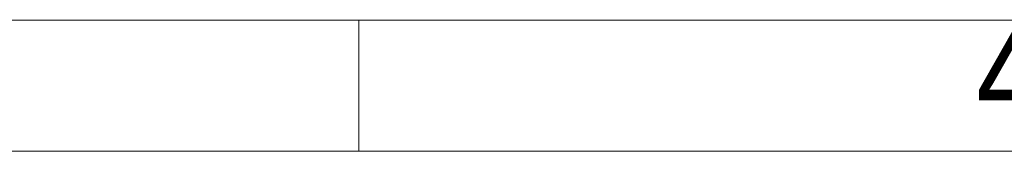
# Paper-space layout 'Hoja3' of a CAD drawing. Header units: millimetres. Extents: x 300 to 16757, y 100 to 11782.
# Tile 6 of 17: x 12250 to 13004, y 100 to 200. Entities that reach past the tile are written whole.
import ezdxf

# ---------------------------------------------------------------- set-up
doc = ezdxf.new("R2010")
doc.units = ezdxf.units.MM
doc.linetypes.add('SLD-Continua', pattern=[0])
doc.styles.add('SLDTEXTSTYLE3', font='GOTHIC.TTF', dxfattribs={"width": 0.913})

psp = doc.layouts.new('Hoja3')

# ---------------------------------------------------------------- linework, layer by layer
at = {"color": 7, "linetype": 'SLD-Continua', "lineweight": 18, "ltscale": 20}
for p, q in [((16620, 200), (400, 200)), ((13020, 200), (12320, 200)), ((12510, 200), (12510, 100)), ((16720, 100), (300, 100))]:
    psp.add_line(p, q, dxfattribs=at)

# ---------------------------------------------------------------- texts
at = {"color": 7, "linetype": 'Continuous', "lineweight": 0, "ltscale": 20, "insert": (13009.201, 200.272), "char_height": 79.375, "attachment_point": 2, "style": 'SLDTEXTSTYLE3'}
psp.add_mtext('4', dxfattribs=at)

doc.saveas('drawing.dxf')
